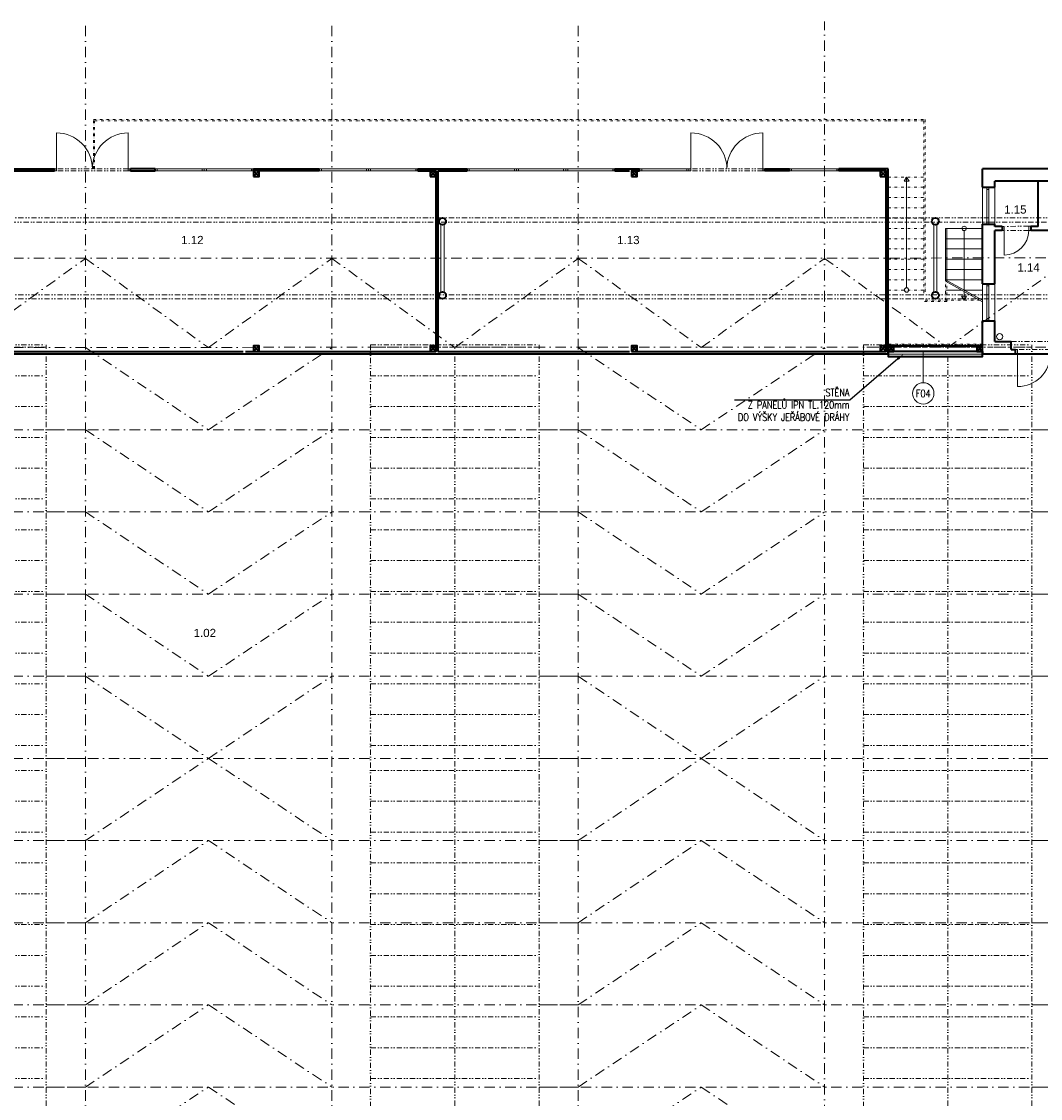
# Model space of a CAD drawing. Header units: millimetres. Extents: x -485339 to 286898, y -1189934 to 1602269.
# Tile 25 of 230: x -229292 to -204483, y -1037874 to -1011657. Entities that reach past the tile are written whole.
import ezdxf
from ezdxf import colors
from ezdxf.entities.mleader import LeaderData, LeaderLine
from ezdxf.enums import TextEntityAlignment as Align
from ezdxf.math import Vec2, Vec3

# ---------------------------------------------------------------- set-up
doc = ezdxf.new("R2010")
doc.units = ezdxf.units.MM
doc.header["$LTSCALE"] = 10
for name, pattern in [('DASHDOT', [25.4, 12.7, -6.35, 0, -6.35]), ('DĚLICÍ2', [15.875, 6.35, -3.175, 0, -3.175, 0, -3.175]), ('ČÁRKOVANÁ2', [9.525, 6.35, -3.175])]:
    doc.linetypes.add(name, pattern=pattern)
for name, color, linetype, lineweight in [('N_dveře', 10, 'Continuous', 18), ('N_popis', 10, 'Continuous', 18), ('N_čáry_obv.plášt', 212, 'Continuous', 18), ('N_čáry_obv.plášt_obrys', 212, 'Continuous', 35), ('St__otvory_dveře', 40, 'Continuous', 18), ('St_otvory_okna', 40, 'Continuous', 18), ('St_plocha_místnosti', 250, 'Continuous', 18), ('St_sloupy_konstrukce haly', 5, 'Continuous', 35), ('St_sloupy_opláštění_půdorys', 25, 'Continuous', 35), ('St_čáry_nad', 250, 'DĚLICÍ2', 18), ('St_čáry_obrys', 5, 'Continuous', 35), ('St_čáry_osy', 250, 'DASHDOT', 18), ('St_čáry_plné', 250, 'Continuous', 18), ('St_čáry_pod', 250, 'ČÁRKOVANÁ2', 18), ('ZTI_ST_kanalda', 234, 'Continuous', 18)]:
    doc.layers.add(name, color=color, linetype=linetype, lineweight=lineweight)
doc.styles.add('Andy', font='arial.ttf')
doc.styles.get("Standard").update_dxf_attribs({"font": 'simplex.shx', "width": 0.8})
doc.linetypes.add('ZIGZAG', pattern='A,0.00254,-5.08,[131,ltypeshp.shx,S=5.08,R=0,X=-5.08,Y=0],-10.16,[131,ltypeshp.shx,S=5.08,R=180,X=5.08,Y=0],-5.08', length=20.32254)

# ---------------------------------------------------------------- blocks, each defined once
blk = doc.blocks.new('G$CD8A98CDB')
at = {"layer": 'St_sloupy_konstrukce haly', "color": 250, "lineweight": 18, "ltscale": 2}
for points in [[(-825, 0), (825, 0)], [(-825, -80), (825, -80)]]:
    blk.add_lwpolyline(points, dxfattribs=at)
at = {"layer": 'St_sloupy_konstrukce haly', "ltscale": 2}
for centre in [(-900, -40), (900, -40)]:
    blk.add_circle(centre, 85, dxfattribs=at)
blk = doc.blocks.new('G$C7F8F446A')
at = {"layer": 'St_čáry_plné', "color": 0, "linetype": 'ByBlock', "ltscale": 2}
for p, q in [((20055, 4100), (-55, 4100)), ((-55, 0), (20055, 0))]:
    blk.add_line(p, q, dxfattribs=at)
for points in [[(-55, 4100), (-55, 0)], [(695, 4100), (695, 0)], [(1445, 4100), (1445, 0)], [(2195, 4100), (2195, 0)], [(2945, 4100), (2945, 0)], [(3695, 4100), (3695, 0)], [(4445, 4100), (4445, 0)], [(5195, 4100), (5195, 0)], [(5945, 4100), (5945, 0)], [(6695, 4100), (6695, 0)], [(7445, 4100), (7445, 0)], [(8195, 4100), (8195, 0)], [(8945, 4100), (8945, 0)], [(9695, 4100), (9695, 0)], [(10305, 4100), (10305, 0)], [(11055, 4100), (11055, 0)], [(11805, 4100), (11805, 0)], [(12555, 4100), (12555, 0)], [(13305, 4100), (13305, 0)], [(14055, 4100), (14055, 0)], [(14805, 4100), (14805, 0)], [(15555, 4100), (15555, 0)], [(16305, 4100), (16305, 0)], [(17055, 4100), (17055, 0)], [(17805, 4100), (17805, 0)], [(18555, 4100), (18555, 0)], [(19305, 4100), (19305, 0)], [(20055, 4100), (20055, 0)], [(-55, 2050), (20000, 2050)]]:
    blk.add_lwpolyline(points, dxfattribs=at)
at = {"layer": 'St_čáry_pod', "color": 0, "linetype": 'ByBlock', "ltscale": 2}
for p, q in [((0, 4100), (0, 0)), ((20000, 0), (20000, 4100))]:
    blk.add_line(p, q, dxfattribs=at)
blk = doc.blocks.new('*U6982')
at = {"layer": 'St_čáry_osy', "ltscale": 2}
blk.add_lwpolyline([(-3000, -1000), (-4, 1000), (3000, -1000)], dxfattribs=at)
blk = doc.blocks.new('*U6981')
at = {"layer": 'St_čáry_osy', "ltscale": 2}
for p in [(36000, 8000), (48000, 8000), (36000, 6000), (48000, 6000), (36000, 4000), (48000, 4000), (36000, 2000), (48000, 2000), (36000, 0), (48000, 0)]:
    blk.add_blockref('*U6982', p, dxfattribs=at)
blk = doc.blocks.new('*U6984')
at = {"layer": 'St_čáry_osy', "ltscale": 2}
blk.add_lwpolyline([(-3000, -1000), (-4, 1000), (3000, -1000)], dxfattribs=at)
blk = doc.blocks.new('*U6983')
at = {"layer": 'St_čáry_osy', "ltscale": 2}
for p in [(36000, 8000), (48000, 8000), (36000, 6000), (48000, 6000), (36000, 4000), (48000, 4000), (36000, 2000), (48000, 2000), (36000, 0), (48000, 0)]:
    blk.add_blockref('*U6984', p, dxfattribs=at)
blk = doc.blocks.new('*U6986')
at = {"layer": 'St_čáry_osy', "ltscale": 2}
for points in [[(-3950, 8000), (9058, 8000)], [(-3950, 6000), (9058, 6000)], [(-3950, 4000), (9058, 4000)], [(-3950, 2000), (9058, 2000)], [(-3950, 0), (9058, 0)], [(-3950, -2000), (9058, -2000)], [(-3950, -4000), (9058, -4000)], [(-3950, -6000), (9058, -6000)], [(-3950, -8000), (9058, -8000)]]:
    blk.add_lwpolyline(points, dxfattribs=at)
blk = doc.blocks.new('*U6985')
at = {"layer": 'St_čáry_osy', "ltscale": 2}
for p in [(24000, 0), (36000, 0), (48000, 0), (60000, 0)]:
    blk.add_blockref('*U6986', p, dxfattribs=at)
blk = doc.blocks.new('G$C541DE37C')
at = {"layer": 'St_otvory_okna', "ltscale": 2}
for points in [[(0, -900), (0, 0), (-50, 0), (-50, -900)], [(0, 0), (0, -50), (-50, -50), (-50, 0)], [(0, -900), (0, -850), (-50, -850), (-50, -900)]]:
    blk.add_lwpolyline(points, close=True, dxfattribs=at)
blk = doc.blocks.new('G$C3969F823')
at = {"layer": 'St__otvory_dveře', "ltscale": 2}
for points in [[(-100, -50), (-100, 0), (0, 0), (0, -50)], [(-101, -700), (-101, -650), (-1, -650), (-1, -700)]]:
    blk.add_lwpolyline(points, close=True, dxfattribs=at)
at = {"layer": 'St__otvory_dveře', "linetype": 'DĚLICÍ2', "ltscale": 2}
for points in [[(-100, -50), (-101, -650)], [(0, -50), (-1, -650)]]:
    blk.add_lwpolyline(points, dxfattribs=at)
at = {"layer": 'St__otvory_dveře', "color": 0, "ltscale": 2}
blk.add_lwpolyline([(-101, -650), (-701, -650)], dxfattribs=at)
blk.add_arc((-101, -650), 600, 90, 180, dxfattribs=at)
blk = doc.blocks.new('G$CC1796412')
at = {"layer": 'St__otvory_dveře', "color": 0, "ltscale": 2}
blk.add_lwpolyline([(850, 1), (850, 801)], dxfattribs=at)
at = {"layer": 'St__otvory_dveře', "ltscale": 2}
for points in [[(50, 0), (0, 0), (0, -100), (50, -100)], [(900, 1), (850, 1), (850, -99), (900, -99)]]:
    blk.add_lwpolyline(points, close=True, dxfattribs=at)
at = {"layer": 'St__otvory_dveře', "linetype": 'DĚLICÍ2', "ltscale": 2}
for points in [[(50, 0), (850, 1)], [(50, -100), (850, -99)]]:
    blk.add_lwpolyline(points, dxfattribs=at)
at = {"layer": 'St__otvory_dveře', "color": 0, "ltscale": 2}
blk.add_arc((850, 1), 800, 90, 180, dxfattribs=at)
blk = doc.blocks.new('G$C2F820337')
at = {"layer": 'St_sloupy_opláštění_půdorys', "ltscale": 2}
blk.add_lwpolyline([(-70, -70), (70, -70), (70, 70), (-70, 70)], close=True, dxfattribs=at)
for points in [[(-70, 70), (70, -70)], [(70, 70), (-70, -70)]]:
    blk.add_lwpolyline(points, dxfattribs=at)
blk = doc.blocks.new('G$C325A9F68')
at = {"layer": 'St_otvory_okna', "ltscale": 2}
for points in [[(0, 0), (1200, 0), (1200, 50), (0, 50)], [(0, 0), (50, 0), (50, 50), (0, 50)], [(1200, 0), (1150, 0), (1150, 50), (1200, 50)]]:
    blk.add_lwpolyline(points, close=True, dxfattribs=at)
blk = doc.blocks.new('G$C73FA397A')
at = {"layer": 'St__otvory_dveře', "ltscale": 2}
for points in [[(0, -50), (50, -50), (50, 0), (0, 0)], [(1800, -50), (1850, -50), (1850, 0), (1800, 0)]]:
    blk.add_lwpolyline(points, close=True, dxfattribs=at)
at = {"layer": 'St__otvory_dveře', "linetype": 'DĚLICÍ2', "ltscale": 2}
for points in [[(1800, 0), (50, 0)], [(1800, -50), (50, -50)]]:
    blk.add_lwpolyline(points, dxfattribs=at)
at = {"layer": 'St__otvory_dveře', "ltscale": 2}
for points in [[(50, -50), (50, -925)], [(1800, -50), (1800, -925)]]:
    blk.add_lwpolyline(points, dxfattribs=at)
for centre, start, end in [((50, -50), 270, 0), ((1800, -50), 180, 270)]:
    blk.add_arc(centre, 875, start, end, dxfattribs=at)
blk = doc.blocks.new('G$CB69B1554')
at = {"layer": 'St_čáry_nad'}
for points in [[(31280, 0), (31280, 1200), (50630, 1200), (51530, 1200), (51530, -3000)], [(31310, 0), (31310, 1170), (50630, 1170), (51500, 1170), (51500, -3030)], [(50630, -200), (51530, -200)], [(50630, -450), (51530, -450)], [(50630, -700), (51530, -700)], [(50630, -950), (51530, -950)], [(50630, -1200), (51530, -1200)], [(50630, -1450), (51530, -1450)], [(50630, -1700), (51530, -1700)], [(50630, -1950), (51530, -1950)], [(50630, -2200), (51530, -2200)], [(50630, -2450), (51530, -2450)], [(50630, -2700), (51530, -2700)], [(52030, -3200), (52030, -2700)], [(52060, -3230), (52060, -2717)], [(50630, -2950), (51530, -2950)], [(52930, -4050), (52930, -3034)], [(52060, -3230), (51500, -3230)], [(52868, -3200), (51530, -3200)], [(52930, -4271), (50630, -4271)], [(52930, -4450), (50630, -4450)]]:
    blk.add_lwpolyline(points, dxfattribs=at)
at = {"layer": 'St_čáry_nad', "ltscale": 2}
blk.add_lwpolyline([(53630, -4200), (54730, -4200)], dxfattribs=at)
at = {"layer": 'St_čáry_obrys'}
for points in [[(28930, 0), (29109, 0), (30330, 0)], [(30330, -50), (30330, 0)], [(32180, -50), (32180, 0)], [(32780, 0), (32180, 0)], [(32780, -50), (32780, 0)], [(35180, -50), (35180, 0)], [(35180, 0), (36780, 0)], [(36780, -50), (36780, 0)], [(39180, -50), (39180, 0)], [(39180, 0), (40380, 0)], [(40380, -50), (40380, 0)], [(43980, -50), (43980, 0)], [(43980, 0), (44580, 0)], [(44580, -50), (44580, 0)], [(47630, -50), (47630, 0)], [(47630, 0), (48230, 0)], [(48230, -50), (48230, 0)], [(50630, 0), (49430, 0)], [(49430, -50), (49430, 0)], [(50630, -4500), (50630, 0)], [(28980, -50), (29109, -50), (30330, -50)], [(32180, -50), (32780, -50)], [(36780, -50), (35180, -50)], [(39180, -50), (39620, -50)], [(39620, -50), (39620, -4450)], [(39670, -50), (40380, -50)], [(39670, -50), (39670, -4450)], [(43980, -50), (44330, -50)], [(44380, -50), (44580, -50)], [(48230, -50), (47630, -50)], [(50580, -50), (49430, -50)], [(50580, -4450), (50580, -50)], [(50580, -1427), (50580, -50)], [(28980, -4450), (34930, -4450)], [(34980, -4450), (39620, -4450)], [(39670, -4450), (44330, -4450)], [(44380, -4450), (50580, -4450)], [(28930, -4500), (50630, -4500)]]:
    blk.add_lwpolyline(points, dxfattribs=at)
at = {"layer": 'St_čáry_obrys', "ltscale": 2}
for points in [[(52930, -450), (52930, 0)], [(57040, 0), (52930, 0)], [(52930, -450), (53230, -450)], [(53230, -450), (53230, -300)], [(54280, -300), (53230, -300)], [(55430, -300), (53230, -300)], [(54280, -1400), (54280, -300)], [(52930, -2800), (52930, -1350)], [(52930, -1350), (53230, -1350)], [(53230, -1400), (53230, -1350)], [(53405, -1400), (53230, -1400)], [(53230, -2800), (53230, -1500)], [(53405, -1500), (53230, -1500)], [(53405, -1400), (53405, -1500)], [(54280, -1400), (54105, -1400)], [(54105, -1400), (54105, -1500)], [(54555, -1500), (54105, -1500)], [(52930, -2800), (53230, -2800)], [(52930, -4500), (52930, -3700)], [(52930, -3700), (53230, -3700)], [(53230, -4200), (53230, -3700)], [(53230, -4200), (53630, -4200)], [(53630, -4400), (53630, -4200)], [(53630, -4400), (53730, -4400)], [(53730, -4500), (53730, -4400)], [(52930, -4500), (53730, -4500)], [(53730, -4500), (53730, -4500), (53730, -4500)]]:
    blk.add_lwpolyline(points, dxfattribs=at)
at = {"layer": 'St_čáry_plné', "ltscale": 2}
for points in [[(51080, -200), (51021, -301), (51139, -301)], [(52480, -3200), (52421, -3099), (52539, -3099)]]:
    blk.add_lwpolyline(points, close=True, dxfattribs=at)
for points in [[(51080, -2895), (51080, -200)], [(52480, -1505), (52480, -3200)]]:
    blk.add_lwpolyline(points, dxfattribs=at)
at = {"layer": 'St_čáry_plné'}
for points in [[(52930, -450), (52930, -1350)], [(53230, -450), (53230, -1350)], [(52930, -3034), (52930, -1250)], [(52030, -2700), (52030, -1450)], [(52930, -1450), (52030, -1450)], [(52060, -2717), (52060, -1450)], [(52930, -1700), (52030, -1700)], [(52930, -1950), (52030, -1950)], [(52930, -2200), (52030, -2200)], [(52930, -2450), (52030, -2450)], [(52930, -2700), (52030, -2700)], [(52030, -2700), (52930, -3200)], [(52030, -2734), (52930, -3234)], [(52930, -2800), (52930, -3700)], [(53230, -2800), (53230, -3700)], [(52418, -2950), (52030, -2950)], [(52930, -2950), (52480, -2950)]]:
    blk.add_lwpolyline(points, dxfattribs=at)
at = {"layer": 'St_čáry_plné', "ltscale": 2}
for centre in [(52480, -1450), (51080, -2950)]:
    blk.add_circle(centre, 54.6, dxfattribs=at)
at = {"layer": 'ZTI_ST_kanalda', "ltscale": 2}
blk.add_circle((53346, -4084), 75, dxfattribs=at)
at = {"layer": 'St__otvory_dveře', "xscale": -1}
for name, p, rotation in [('G$C73FA397A', (30330, -50), 180), ('G$C73FA397A', (45780, -50), 180), ('G$C3969F823', (54105, -1399), 270)]:
    blk.add_blockref(name, p, dxfattribs=dict(at, rotation=rotation))
at = {"layer": 'St__otvory_dveře', "rotation": 180}
blk.add_blockref('G$CC1796412', (54630, -4501), dxfattribs=at)
at = {"layer": 'St_otvory_okna', "ltscale": 2}
for p in [(32780, -50), (33980, -50), (36780, -50), (37980, -50), (40380, -50), (41580, -50), (42780, -50), (44580, -50), (48230, -50)]:
    blk.add_blockref('G$C325A9F68', p, dxfattribs=at)
at = {"layer": 'St_otvory_okna'}
for p in [(53080, -450), (53080, -2800)]:
    blk.add_blockref('G$C541DE37C', p, dxfattribs=at)
at = {"layer": 'St_sloupy_opláštění_půdorys', "ltscale": 2}
for p in [(35250, -120), (39550, -120), (44450, -120), (50510, -120), (35250, -4380), (39550, -4380), (44450, -4380), (50510, -4380), (50700, -4380), (52860, -4380)]:
    blk.add_blockref('G$C2F820337', p, dxfattribs=at)

msp = doc.modelspace()

# ---------------------------------------------------------------- linework, layer by layer
at = {"layer": 'N_popis'}
msp.add_lwpolyline([(-207336.7, -1020450.7), (-207336.7, -1019695.1)], dxfattribs=at)
msp.add_circle((-207336.7, -1020710.6), 259.9, dxfattribs=at)
at = {"layer": 'N_čáry_obv.plášt', "linetype": 'ZIGZAG'}
msp.add_lwpolyline([(-208192.7, -1019752.9), (-205892.7, -1019752.9)], dxfattribs=at)
at = {"layer": 'N_čáry_obv.plášt_obrys'}
msp.add_lwpolyline([(-205892.7, -1019692.9), (-208192.7, -1019692.9), (-208192.7, -1019812.9), (-205892.7, -1019812.9)], close=True, dxfattribs=at)
at = {"layer": 'St_čáry_nad', "ltscale": 2}
for points in [[(-179683, -1016437.6), (-275737.7, -1016437.6)], [(-182415.5, -1016537.6), (-275737.7, -1016537.6)], [(-179683, -1018307.6), (-275737.7, -1018307.6)], [(-179683, -1018407.6), (-275737.7, -1018407.6)]]:
    msp.add_lwpolyline(points, dxfattribs=at)
at = {"layer": 'St_čáry_obrys'}
for p, q in [((-208052.7, -1019692.9), (-208052.7, -1019552.9)), ((-208052.7, -1019552.9), (-206032.7, -1019552.9)), ((-206032.7, -1019552.9), (-206032.7, -1019692.9)), ((-229892.7, -1019742.9), (-208192.7, -1019742.9)), ((-208192.7, -1019742.9), (-208192.7, -1019692.9)), ((-208192.7, -1019692.9), (-208052.7, -1019692.9)), ((-206032.7, -1019692.9), (-205892.7, -1019692.9)), ((-205892.7, -1019692.9), (-205892.7, -1019742.9)), ((-205892.7, -1019742.9), (-194392.7, -1019742.9))]:
    msp.add_line(p, q, dxfattribs=at)
at = {"layer": 'St_čáry_osy', "ltscale": 2}
for points in [[(-227737.7, -1059777.6), (-227737.7, -1011656.9)], [(-221737.7, -1059777.6), (-221737.7, -1011656.9)], [(-215737.7, -1059777.6), (-215737.7, -1011656.9)], [(-209737.7, -1041843.2), (-209737.7, -1011656.9)], [(-275737.7, -1017422.6), (-179683, -1017409.8)], [(-233737.7, -1017422.6), (-230742, -1019595.1), (-227737.7, -1017422.6)], [(-227737.7, -1017422.6), (-224742, -1019595.1), (-221737.7, -1017422.6)], [(-221737.7, -1017422.6), (-218742, -1019595.1), (-215737.7, -1017422.6)], [(-215737.7, -1017422.6), (-212742, -1019595.1), (-209737.7, -1017422.6)], [(-209737.7, -1017422.6), (-206742, -1019595.1), (-203737.7, -1017422.6)], [(-275737.7, -1019595.1), (-179683, -1019582.3)]]:
    msp.add_lwpolyline(points, dxfattribs=at)

# ---------------------------------------------------------------- block references
at = {"layer": 'N_dveře', "ltscale": 2}
msp.add_blockref('G$CB69B1554', (-258822.7, -1015242.9), dxfattribs=at)
at = {"layer": 'St_sloupy_konstrukce haly', "ltscale": 2, "rotation": 90}
for p in [(-219082.7, -1017422.6), (-207082.7, -1017422.6)]:
    msp.add_blockref('G$CD8A98CDB', p, dxfattribs=at)
at = {"layer": 'St_čáry_nad', "ltscale": 2, "rotation": 90}
for p in [(-228692, -1039584.6), (-216692, -1039584.6), (-204692, -1039584.6)]:
    msp.add_blockref('G$C7F8F446A', p, dxfattribs=at)
at = {"layer": 'St_čáry_osy', "ltscale": 2, "xscale": -1, "rotation": 180}
msp.add_blockref('*U6983', (-260737.7, -1020595.1), dxfattribs=at)
at = {"layer": 'St_čáry_osy', "ltscale": 2}
for name, p in [('*U6985', (-260742, -1029595.1)), ('*U6981', (-260737.7, -1038595.1))]:
    msp.add_blockref(name, p, dxfattribs=at)

# ---------------------------------------------------------------- texts
at = {"layer": 'N_popis', "width": 0.8}
msp.add_text('F04', height=180, dxfattribs=at).set_placement((-207336.7, -1020710.6), align=Align.MIDDLE_CENTER)
at = {"layer": 'St_plocha_místnosti', "ltscale": 2, "style": 'Andy'}
for s, p in [('1.15', (-205367, -1016333)), ('1.12', (-225404.1, -1017075.3)), ('1.13', (-214788.4, -1017075.3)), ('1.14', (-205044.8, -1017743.7)), ('1.02', (-225101.1, -1026641.2))]:
    msp.add_text(s, height=200, dxfattribs=at).set_placement(p)

# ---------------------------------------------------------------- leaders
at = {"layer": 'N_popis'}
ml = msp.add_multileader_mtext('Standard', dxfattribs=at)
ml.set_content('STĚNA \\PZ PANELŮ IPN TL.120mm \\PDO VÝŠKY JEŘÁBOVÉ DRÁHY ')
ml.set_leader_properties()
ml.build(insert=Vec2(0, 0))
ml.multileader.update_dxf_attribs({"text_left_attachment_type": 6, "text_right_attachment_type": 6, "arrow_head_size": 180})
ctx = ml.context
ctx.base_point, ctx.char_height, ctx.arrow_head_size, ctx.plane_origin = Vec3(-212310.1, -1020876.4), 180, 180, Vec3(-208345, -1019912)
ctx.left_attachment, ctx.right_attachment, ctx.text_align_type = 6, 6, 2
notes = []
notes.append((ctx, [(0, (1, 1, 0), (-209123.3, -1020876.4), (-1, 0), 8, [(0, [(-207818.7, -1019754.6)], 0, [])])]))
ctx.mtext.insert, ctx.mtext.alignment, ctx.mtext.flow_direction = Vec3(-209133.3, -1020598.6), 3, 5
for ctx, leaders in notes:
    for number, flags, end, landing, length, lines in leaders:
        leader = LeaderData()
        leader.index, (leader.has_last_leader_line, leader.has_dogleg_vector, leader.attachment_direction) = number, flags
        leader.last_leader_point, leader.dogleg_vector, leader.dogleg_length = Vec3(end), Vec3(landing), length
        for number, points, colour, breaks in lines:
            line = LeaderLine()
            line.index, line.vertices, line.color, line.breaks = number, Vec3.list(points), colors.encode_raw_color(colour), breaks
            leader.lines.append(line)
        ctx.leaders.append(leader)

doc.saveas('drawing.dxf')
